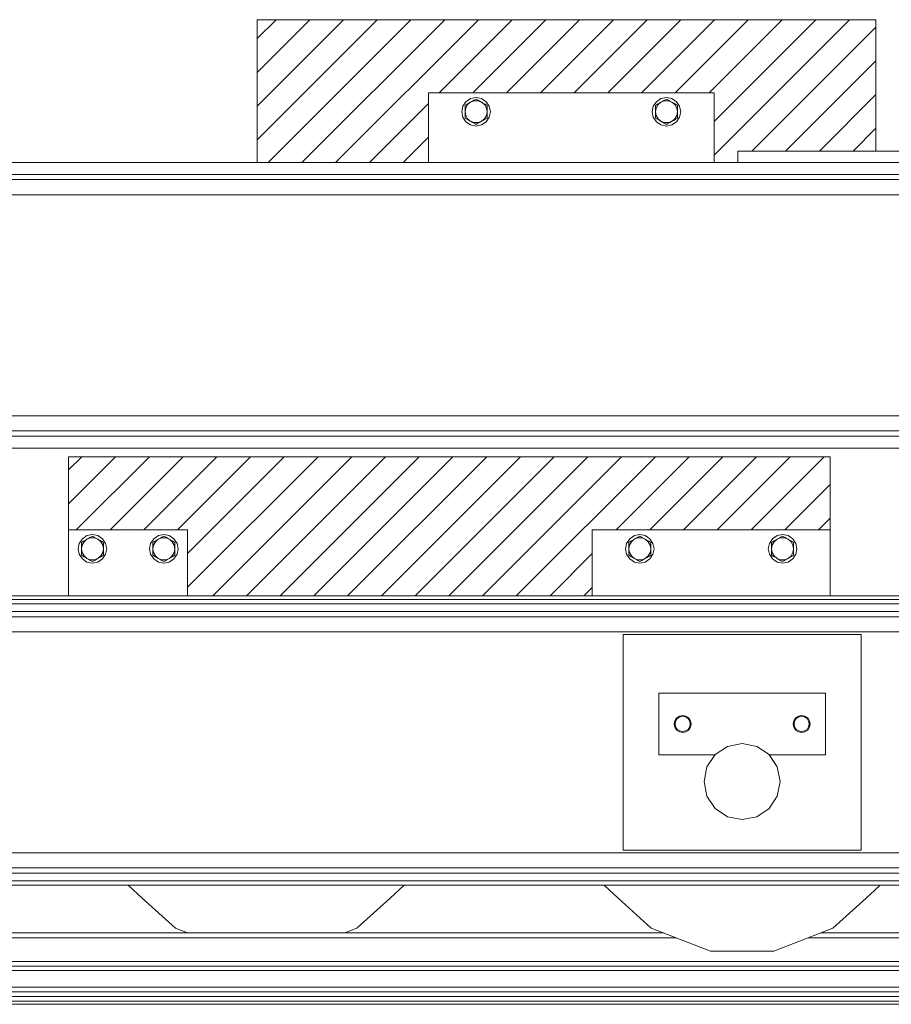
# Model space of a CAD drawing. Header units: millimetres. Extents: x 53056 to 116131, y -669674 to -625124.
# Tile 172 of 256: x 59014 to 59929, y -635887 to -634853. Entities that reach past the tile are written whole.
import ezdxf

# ---------------------------------------------------------------- set-up
doc = ezdxf.new("R2010")
doc.units = ezdxf.units.MM
doc.header["$MEASUREMENT"] = 0
doc.linetypes.add('DGN Style 1', pattern=[536.1990872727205, 0.8921781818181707, -535.3069090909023])
for name, color, linetype, lineweight in [('Main Cradle', 7, 'Continuous', 0), ('Main Cradle Blocks', 7, 'Continuous', 0), ('Main Cradle Rails', 7, 'Continuous', 0), ('Side Cradle Blocks', 7, 'Continuous', 0), ('Side Cradle Stbd', 7, 'Continuous', 0)]:
    doc.layers.add(name, color=color, linetype=linetype, lineweight=lineweight)

# ---------------------------------------------------------------- blocks, each defined once
blk = doc.blocks.new('*U55')
at = {"linetype": 'Continuous', "lineweight": 0}
h = blk.add_hatch(dxfattribs=at)
h.set_pattern_fill('HATCH', color=30, style=0, pattern_type=2)
h.set_pattern_definition([(45, (-24819.447932, 12482.812498), (-17.71895608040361, 17.71895608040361), [])])
h.paths.add_polyline_path([(-24825.61437234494, 12396.17580080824), (-24825.61437234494, 12408.1757699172), (-24680.75592507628, 12408.17580080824), (-24680.75592507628, 12546.1757699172), (-25330.75592507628, 12546.1757699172), (-25330.75592507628, 12396.1757699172), (-25150.75592507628, 12396.17580080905), (-25150.75592507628, 12469.45638980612), (-24850.75592507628, 12469.45638980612), (-24850.75592507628, 12396.1757699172)])
h = blk.add_hatch(dxfattribs=at)
h.set_pattern_fill('HATCH', color=30, style=0, pattern_type=2)
h.set_pattern_definition([(45, (-25116.579122, 12036.859559), (-17.71895608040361, 17.71895608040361), [])])
h.paths.add_polyline_path([(-24978.75592507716, 11940.97758303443), (-24978.75592507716, 12010.35817203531), (-24728.75592507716, 12010.35817203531), (-24728.75592507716, 12087.07755214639), (-25343.88767904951, 12087.07755214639), (-25528.75592507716, 12087.07755214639), (-25528.75592507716, 12010.35817203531), (-25403.75592507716, 12010.35817203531), (-25403.75592507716, 11940.97755214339), (-25343.88767904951, 11940.97755214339)])
at = {"color": 30, "linetype": 'Continuous', "lineweight": 0, "flags": 128}
for points in [[(-24825.61437234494, 12396.17580080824), (-24825.61437234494, 12408.1757699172), (-24680.75592507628, 12408.17580080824), (-24680.75592507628, 12546.1757699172), (-25330.75592507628, 12546.1757699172), (-25330.75592507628, 12396.1757699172), (-25150.75592507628, 12396.17580080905), (-25150.75592507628, 12469.45638980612), (-24850.75592507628, 12469.45638980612), (-24850.75592507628, 12396.1757699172), (-24825.61437234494, 12396.17580080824)], [(-24978.75592507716, 11940.97758303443), (-24978.75592507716, 12010.35817203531), (-24728.75592507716, 12010.35817203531), (-24728.75592507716, 12087.07755214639), (-25343.88767904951, 12087.07755214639), (-25528.75592507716, 12087.07755214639), (-25528.75592507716, 12010.35817203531), (-25403.75592507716, 12010.35817203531), (-25403.75592507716, 11940.97755214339), (-25343.88767904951, 11940.97755214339), (-24978.75592507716, 11940.97758303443)]]:
    blk.add_lwpolyline(points, close=True, dxfattribs=at)
at = {"layer": 'Main Cradle', "color": 7, "linetype": 'Continuous', "lineweight": 0}
for p, q in [((-25343.88767904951, 11937.07755214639), (-26643.8559250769, 11937.07755214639)), ((-26503.85230510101, 11940.97755214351), (-25343.88767904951, 11940.97755214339)), ((-25343.88767924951, 11940.97755214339), (-24638.6595141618, 11940.97755214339)), ((-24498.65592507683, 11937.07755214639), (-25343.88767924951, 11937.07755214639)), ((-24354.2759661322, 11919.05730642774), (-24839.22592507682, 11919.05730642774)), ((-24360.91651307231, 11924.48560870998), (-24754.56713735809, 11924.48560870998)), ((-24696.25590217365, 11900.30945071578), (-24946.25590217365, 11900.30944724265)), ((-24946.25590217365, 11900.30944724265), (-24946.25589902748, 11673.84921775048)), ((-24351.20595596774, 11903.10817468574), (-24839.22592507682, 11903.10817468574)), ((-24696.25589902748, 11673.84922122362), (-24696.25590217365, 11900.30945071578)), ((-24733.75587666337, 11838.87933550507), (-24908.75587666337, 11838.87933307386)), ((-24908.75587666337, 11838.87933307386), (-24908.75587576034, 11773.87933307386)), ((-24733.75587576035, 11773.87933550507), (-24733.75587666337, 11838.87933550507)), ((-24883.75585292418, 11815.3793395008), (-24887.20000380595, 11814.69425524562)), ((-24889.41271717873, 11800.72247642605), (-24891.14689922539, 11803.31786319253)), ((-24758.7559039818, 11797.37934039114), (-24762.20005488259, 11798.06442455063)), ((-24758.75591420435, 11798.37933249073), (-24761.81738167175, 11798.98829618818)), ((-24755.31175310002, 11798.06442464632), (-24758.7559039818, 11797.37934039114)), ((-24908.75587576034, 11773.87933307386), (-24849.8216971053, 11773.8793338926)), ((-24849.54033362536, 11774.16348829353), (-24849.82165936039, 11773.87933497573)), ((-24849.82165936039, 11773.87933497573), (-24849.82165936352, 11773.87933498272)), ((-24849.82166013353, 11773.8793340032), (-24849.82166015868, 11773.87933405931)), ((-24849.82166008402, 11773.8793338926), (-24849.82166013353, 11773.8793340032)), ((-24784.30076728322, 11761.18666968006), (-24792.97167135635, 11774.16359429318)), ((-24792.69023836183, 11773.87933577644), (-24792.69023835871, 11773.87933576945)), ((-24792.69023771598, 11773.87933485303), (-24792.69023766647, 11773.87933474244)), ((-24792.69023766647, 11773.87933474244), (-24792.69023764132, 11773.87933468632)), ((-24792.69020061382, 11773.87933468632), (-24733.75587576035, 11773.87933550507)), ((-24792.54559438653, 11773.6604999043), (-24785.0231241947, 11762.27954386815)), ((-24785.0231241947, 11762.27954386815), (-24784.30505989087, 11761.19316421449)), ((-24784.30506001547, 11761.19316449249), (-24784.33911946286, 11761.24469398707)), ((-24781.25592684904, 11745.87946510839), (-24784.30068331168, 11761.18648840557)), ((-24849.54017035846, 11717.59502757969), (-24836.5632851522, 11708.92415035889)), ((-24836.5632851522, 11708.92415035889), (-24821.2559478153, 11705.8793318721)), ((-24946.25589902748, 11673.84921775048), (-24696.25589902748, 11673.84922122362)), ((-24354.27596612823, 11655.09779786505), (-24839.22592507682, 11655.09779786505)), ((-25343.88767904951, 11637.07755214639), (-26643.8559250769, 11637.07755214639)), ((-24498.65592507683, 11637.07755214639), (-25343.88767924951, 11637.07755214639)), ((-24966.05362308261, 11637.07752125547), (-24965.85665198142, 11636.68194997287)), ((-24965.856601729, 11636.68189659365), (-24951.39858442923, 11623.50167268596)), ((-25225.86636613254, 11591.81999056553), (-25191.1132171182, 11623.50167288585)), ((-24951.39858464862, 11623.50167288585), (-24916.6454307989, 11591.8199879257)), ((-24725.86636613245, 11591.81999056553), (-24691.11321711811, 11623.50167288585)), ((-25238.61958961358, 11586.87936526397), (-25225.86636613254, 11591.81999056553)), ((-24787.96046108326, 11567.76460903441), (-24725.86636613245, 11591.81999056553))]:
    blk.add_line(p, q, dxfattribs=at)
at = {"layer": 'Main Cradle', "color": 7, "linetype": 'Continuous', "lineweight": 0, "flags": 128}
for points in [[(-25343.88767904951, 11932.46017458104), (-25571.25592507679, 11932.46017458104), (-25979.60031893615, 11932.46017458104), (-26387.9447127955, 11932.46017458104)], [(-24498.65592507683, 11932.46017458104), (-24754.56713735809, 11932.46017458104), (-25162.91153121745, 11932.46017458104), (-25343.88767924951, 11932.46017458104)], [(-25343.88767904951, 11919.05730642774), (-25815.26592507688, 11919.05730642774), (-26303.28592507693, 11919.05730642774), (-26788.23588402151, 11919.05730642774)], [(-25343.88767904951, 11924.48560870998), (-25571.25592507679, 11924.48560870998), (-25979.60031893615, 11924.48560870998), (-26387.9447127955, 11924.48560870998), (-26781.59533708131, 11924.48560870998)], [(-24754.56713735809, 11924.48560870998), (-25162.91153121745, 11924.48560870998), (-25343.88767924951, 11924.48560870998)], [(-24839.22592507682, 11919.05730642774), (-25327.24592507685, 11919.05730642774), (-25343.88767924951, 11919.05730642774)], [(-25343.88767904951, 11903.10817468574), (-25815.26592507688, 11903.10817468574), (-26303.28592507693, 11903.10817468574), (-26791.30589418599, 11903.10817468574)], [(-24839.22592507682, 11903.10817468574), (-25327.24592507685, 11903.10817468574), (-25343.88767924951, 11903.10817468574)], [(-24887.20000380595, 11814.69425524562), (-24890.11981391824, 11812.74330044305), (-24892.07076863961, 11809.82349027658), (-24892.75585279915, 11806.37933937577), (-24892.0707685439, 11802.93518849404), (-24890.11981374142, 11800.01537838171), (-24887.20000357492, 11798.0644236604), (-24887.20000357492, 11798.0644236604)], [(-24891.14689922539, 11803.31786319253), (-24891.75586300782, 11806.37933064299), (-24891.14689931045, 11809.44079811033), (-24889.4127173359, 11812.03618492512), (-24886.81733056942, 11813.77036697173), (-24883.75586311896, 11814.37933075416), (-24880.69439565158, 11813.77036705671), (-24878.09900883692, 11812.03618508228)], [(-24875.44093695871, 11802.93518872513), (-24875.44093695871, 11802.93518872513), (-24874.75585279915, 11806.37933962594), (-24875.4409370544, 11809.82349050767), (-24877.39189185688, 11812.74330062), (-24880.31170202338, 11814.69425534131), (-24883.75585292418, 11815.3793395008)], [(-24878.09900883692, 11812.03618508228), (-24878.09900883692, 11812.03618508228), (-24876.36482679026, 11809.44079831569), (-24875.75586300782, 11806.37933086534), (-24876.3648267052, 11803.31786339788), (-24876.3648267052, 11803.31786339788)], [(-24762.20005488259, 11798.06442455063), (-24762.20005488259, 11798.06442455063), (-24765.11986504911, 11800.01537927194), (-24767.07081985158, 11802.93518938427), (-24767.75590410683, 11806.37934026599), (-24767.07081994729, 11809.82349116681), (-24765.11986522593, 11812.74330133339), (-24762.20005511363, 11814.69425613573), (-24758.75590423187, 11815.37934039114), (-24755.31175333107, 11814.69425623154), (-24752.39194316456, 11812.74330151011), (-24750.44098836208, 11809.82349139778), (-24749.75590410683, 11806.37934051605), (-24750.44098826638, 11802.93518961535), (-24750.44098826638, 11802.93518961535)], [(-24761.81738167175, 11798.98829618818), (-24764.41276848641, 11800.72247816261), (-24766.14695053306, 11803.31786492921), (-24766.75591431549, 11806.37933237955), (-24766.14695061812, 11809.44079984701), (-24764.41276864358, 11812.03618666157), (-24761.81738187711, 11813.7703687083), (-24758.75591442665, 11814.37933249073), (-24755.69444695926, 11813.7703687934), (-24753.0990601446, 11812.03618681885)], [(-24753.0990601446, 11812.03618681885), (-24753.0990601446, 11812.03618681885), (-24751.36487809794, 11809.44080005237), (-24750.75591431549, 11806.37933260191), (-24751.36487801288, 11803.31786513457), (-24751.36487801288, 11803.31786513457)], [(-24887.20000357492, 11798.0644236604), (-24883.75585267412, 11797.3793395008), (-24880.31170179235, 11798.06442375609), (-24877.39189168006, 11800.01537855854), (-24875.44093695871, 11802.93518872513)], [(-24876.3648267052, 11803.31786339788), (-24878.09900867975, 11800.72247658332), (-24880.69439544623, 11798.9882945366), (-24883.75586289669, 11798.37933075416), (-24886.81733036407, 11798.9882944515)], [(-24751.36487801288, 11803.31786513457), (-24753.09905998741, 11800.72247831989), (-24755.69444675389, 11798.98829627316), (-24758.75591420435, 11798.37933249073)], [(-24750.44098826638, 11802.93518961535), (-24752.39194298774, 11800.01537944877), (-24755.31175310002, 11798.06442464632)], [(-24886.81733036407, 11798.9882944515), (-24886.81733036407, 11798.9882944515), (-24889.41271717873, 11800.72247642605)], [(-24805.94861158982, 11782.8345133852), (-24821.25594892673, 11785.8793318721), (-24836.56328617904, 11782.83451295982), (-24849.54022001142, 11774.16360272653), (-24858.21112988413, 11761.18666865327)], [(-24784.30417379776, 11761.19182349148), (-24792.69023835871, 11773.87933576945), (-24792.9716775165, 11774.16360351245), (-24805.94856272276, 11782.83448073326)], [(-24792.69023835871, 11773.87933576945), (-24792.97167761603, 11774.16360373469), (-24792.97167775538, 11774.16360382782)], [(-24858.21112988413, 11761.18666865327), (-24858.21112988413, 11761.18666865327), (-24861.25594837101, 11745.87933131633)], [(-24821.2559478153, 11705.8793318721), (-24805.94861056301, 11708.92415078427), (-24792.97167673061, 11717.59506101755), (-24784.30076685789, 11730.57199509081), (-24781.25594837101, 11745.87933242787), (-24784.30076728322, 11761.18666968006), (-24784.30092925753, 11761.18691473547)], [(-24861.25594837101, 11745.87933131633), (-24861.25594837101, 11745.87933131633), (-24858.2111294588, 11730.57199406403), (-24858.21112861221, 11730.57199279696)], [(-24784.30071851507, 11730.57199293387), (-24784.30071851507, 11730.57199293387), (-24781.25591493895, 11745.87925530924)], [(-24858.21112329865, 11730.57198484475), (-24849.54021922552, 11717.59506023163), (-24849.54021856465, 11717.59505979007)], [(-24792.97163512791, 11717.59505435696), (-24792.97162838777, 11717.59505886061), (-24784.30071851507, 11730.57199293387)], [(-25343.88767904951, 11671.04692960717), (-25815.26592507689, 11671.04692960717), (-26303.28592507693, 11671.04692960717)], [(-24351.20595596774, 11671.04692960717), (-24839.22592507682, 11671.04692960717), (-25327.24592507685, 11671.04692960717), (-25343.88767924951, 11671.04692960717)], [(-25343.88767904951, 11655.09779786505), (-25815.26592507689, 11655.09779786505), (-26303.28592507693, 11655.09779786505), (-26788.23588402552, 11655.09779786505)], [(-26387.94471280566, 11649.66949558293), (-25979.60031894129, 11649.66949558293), (-25571.25592507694, 11649.66949558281), (-25343.88767904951, 11649.66949558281)], [(-24839.22592507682, 11655.09779786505), (-25327.24592507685, 11655.09779786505), (-25343.88767924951, 11655.09779786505)], [(-25343.88767924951, 11649.66949558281), (-25162.91153121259, 11649.66949558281), (-24754.56713734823, 11649.66949558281), (-24360.91651304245, 11649.66949558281)], [(-26387.94471280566, 11641.69492971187), (-25979.60031894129, 11641.69492971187), (-25571.25592507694, 11641.69492971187), (-25343.88767904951, 11641.69492971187)], [(-25466.05357425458, 11637.07752125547), (-25465.85659625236, 11636.68193611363), (-25451.3985356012, 11623.50167268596)], [(-25343.88767924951, 11641.69492971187), (-25162.91153121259, 11641.69492971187), (-24754.56713734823, 11641.69492971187), (-24498.65592507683, 11641.69492971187)], [(-25191.11321733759, 11623.50167268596), (-25176.655153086, 11636.68194013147), (-25176.45817709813, 11637.07752125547)], [(-24966.05357425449, 11637.07752125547), (-24965.85659625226, 11636.68193611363), (-24951.3985356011, 11623.50167268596)], [(-24691.11321733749, 11623.50167268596), (-24676.65515308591, 11636.68194013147), (-24676.45817709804, 11637.07752125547)], [(-25451.3985358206, 11623.50167288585), (-25416.64538195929, 11591.81998791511), (-25403.89216426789, 11586.87936526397)], [(-24951.3985358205, 11623.50167288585), (-24916.6453819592, 11591.81998791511), (-24854.55128633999, 11567.76460810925)], [(-24854.55128633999, 11567.76460810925), (-24854.55128633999, 11567.76460810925), (-24787.96046108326, 11567.76460903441)]]:
    blk.add_lwpolyline(points, dxfattribs=at)
at = {"layer": 'Main Cradle Blocks', "color": 7, "linetype": 'Continuous', "lineweight": 0}
for p, q in [((-25343.88767904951, 12087.07755214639), (-25528.75592507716, 12087.07755214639)), ((-25528.75592507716, 12087.07755214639), (-25528.75592507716, 12010.3582115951)), ((-24728.75592507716, 12087.07755214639), (-25343.88767924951, 12087.07755214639)), ((-24728.75592507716, 12010.35820292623), (-24728.75592507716, 12087.07755214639)), ((-25528.75592507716, 11940.97758303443), (-25528.75592507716, 12010.35817203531)), ((-25528.75592507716, 12010.35817203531), (-25403.75592507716, 12010.35817203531)), ((-25403.75592507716, 12010.35817203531), (-25403.75592507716, 11940.97758303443)), ((-24978.75592507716, 12010.35817203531), (-24978.75592507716, 11940.97758303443)), ((-24728.75592507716, 12010.35817203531), (-24978.75592507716, 12010.35817203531)), ((-24728.75592507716, 12010.35817203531), (-24728.75592507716, 11940.97758303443)), ((-25515.33901485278, 11997.04567203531), (-25513.1809717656, 11998.29161879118)), ((-25513.18094322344, 11998.29163527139), (-25513.03899869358, 11998.37358698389)), ((-25509.54746996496, 12000.38942203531), (-25505.7911940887, 12001.76105100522)), ((-25509.49617656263, 12004.21636502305), (-25503.75592507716, 12005.35817203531)), ((-25505.89227378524, 12002.49975053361), (-25503.75592507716, 12003.73317203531)), ((-25503.75592507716, 12003.73317203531), (-25501.59788199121, 12002.48722527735)), ((-25501.59785344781, 12002.48720879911), (-25501.45590891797, 12002.40525708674)), ((-25497.96438018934, 12000.38942203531), (-25494.89837671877, 11997.82220618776)), ((-25494.30918400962, 11998.27909353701), (-25492.17283530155, 11997.04567203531)), ((-25438.20266614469, 11998.27909353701), (-25440.33901485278, 11997.04567203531)), ((-25434.54746996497, 12000.38942203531), (-25437.61347343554, 11997.82220618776)), ((-25430.91399670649, 12002.48720879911), (-25431.05594123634, 12002.40525708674)), ((-25428.75592507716, 12003.73317203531), (-25430.9139681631, 12002.48722527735)), ((-25423.01567359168, 12004.21636502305), (-25428.75592507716, 12005.35817203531)), ((-25426.61957636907, 12002.49975053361), (-25428.75592507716, 12003.73317203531)), ((-25422.96438018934, 12000.38942203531), (-25426.72065606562, 12001.76105100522)), ((-25419.33090693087, 11998.29163527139), (-25419.47285146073, 11998.37358698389)), ((-25417.17283530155, 11997.04567203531), (-25419.33087838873, 11998.29161879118)), ((-24940.33901485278, 11997.04567203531), (-24938.1809717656, 11998.29161879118)), ((-24938.18094322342, 11998.29163527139), (-24938.03899869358, 11998.37358698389)), ((-24934.54746996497, 12000.38942203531), (-24930.7911940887, 12001.76105100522)), ((-24934.49617656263, 12004.21636502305), (-24928.75592507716, 12005.35817203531)), ((-24930.89227378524, 12002.49975053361), (-24928.75592507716, 12003.73317203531)), ((-24928.75592507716, 12003.73317203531), (-24926.59788199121, 12002.48722527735)), ((-24926.59785344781, 12002.48720879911), (-24926.45590891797, 12002.40525708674)), ((-24922.96438018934, 12000.38942203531), (-24919.89837671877, 11997.82220618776)), ((-24919.30918400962, 11998.27909353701), (-24917.17283530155, 11997.04567203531)), ((-24788.20266614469, 11998.27909353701), (-24790.33901485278, 11997.04567203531)), ((-24784.54746996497, 12000.38942203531), (-24787.61347343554, 11997.82220618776)), ((-24780.91399670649, 12002.48720879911), (-24781.05594123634, 12002.40525708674)), ((-24778.75592507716, 12003.73317203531), (-24780.9139681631, 12002.48722527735)), ((-24773.01567359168, 12004.21636502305), (-24778.75592507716, 12005.35817203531)), ((-24776.61957636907, 12002.49975053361), (-24778.75592507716, 12003.73317203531)), ((-24772.96438018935, 12000.38942203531), (-24776.72065606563, 12001.76105100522)), ((-24769.33090693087, 11998.29163527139), (-24769.47285146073, 11998.37358698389)), ((-24767.17283530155, 11997.04567203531), (-24769.33087838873, 11998.29161879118)), ((-25515.33901485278, 11990.35817203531), (-25514.64874244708, 11994.29701685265)), ((-25515.33901485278, 11992.73225759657), (-25515.33901485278, 11990.35817203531)), ((-25492.17283530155, 11990.1272822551), (-25492.86310770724, 11986.41932721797)), ((-25492.17283530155, 11994.68896405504), (-25492.17283530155, 11997.04567203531)), ((-25440.33901485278, 11994.68896405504), (-25440.33901485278, 11997.04567203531)), ((-25440.33901485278, 11990.1272822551), (-25439.64874244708, 11986.41932721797)), ((-25417.17283530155, 11990.35817203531), (-25417.86310770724, 11994.29701685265)), ((-25417.17283530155, 11992.73225759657), (-25417.17283530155, 11990.35817203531)), ((-24940.33901485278, 11990.35817203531), (-24939.64874244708, 11994.29701685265)), ((-24940.33901485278, 11992.73225759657), (-24940.33901485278, 11990.35817203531)), ((-24917.17283530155, 11990.1272822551), (-24917.86310770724, 11986.41932721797)), ((-24917.17283530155, 11994.68896405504), (-24917.17283530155, 11997.04567203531)), ((-24790.33901485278, 11994.68896405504), (-24790.33901485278, 11997.04567203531)), ((-24790.33901485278, 11990.1272822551), (-24789.64874244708, 11986.41932721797)), ((-24767.17283530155, 11990.35817203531), (-24767.86310770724, 11994.29701685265)), ((-24767.17283530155, 11992.73225759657), (-24767.17283530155, 11990.35817203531)), ((-25515.33901485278, 11983.67067203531), (-25515.33901485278, 11985.3917636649)), ((-25515.33901485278, 11983.67067203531), (-25513.20266614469, 11982.43725053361)), ((-25513.20266614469, 11982.43725053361), (-25512.54726053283, 11982.05885192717)), ((-25509.54746996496, 11980.32692203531), (-25512.61347343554, 11982.89413788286)), ((-25512.54726053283, 11982.05885192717), (-25511.50540664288, 11981.45733730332)), ((-25509.54746996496, 11980.32692203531), (-25505.7911940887, 11978.9552930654)), ((-25505.91399670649, 11978.22913527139), (-25506.05594123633, 11978.31108698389)), ((-25503.75592507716, 11976.98317203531), (-25505.9139681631, 11978.22911879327)), ((-25501.61957636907, 11978.21659353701), (-25503.75592507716, 11976.98317203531)), ((-25494.33087838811, 11982.42472527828), (-25494.47285146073, 11982.34275708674)), ((-25494.47285146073, 11982.34275708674), (-25494.33087838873, 11982.42472527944)), ((-25494.33087838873, 11982.42472527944), (-25492.17283530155, 11983.67067203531)), ((-25492.17283530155, 11985.3917636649), (-25492.17283530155, 11983.67067203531)), ((-25440.33901485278, 11985.3917636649), (-25440.33901485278, 11983.67067203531)), ((-25440.33901485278, 11983.67067203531), (-25438.1809717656, 11982.42472527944)), ((-25438.1809717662, 11982.42472527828), (-25438.03899869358, 11982.34275708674)), ((-25438.03899869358, 11982.34275708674), (-25438.1809717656, 11982.42472527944)), ((-25430.89227378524, 11978.21659353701), (-25428.75592507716, 11976.98317203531)), ((-25428.75592507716, 11976.98317203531), (-25426.59788199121, 11978.22911879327)), ((-25422.96438018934, 11980.32692203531), (-25426.72065606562, 11978.9552930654)), ((-25426.59785344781, 11978.22913527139), (-25426.45590891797, 11978.31108698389)), ((-25422.96438018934, 11980.32692203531), (-25419.89837671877, 11982.89413788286)), ((-25419.30918400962, 11982.43725053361), (-25419.96458962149, 11982.05885192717)), ((-25419.30918400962, 11982.43725053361), (-25417.17283530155, 11983.67067203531)), ((-25417.17283530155, 11983.67067203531), (-25417.17283530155, 11985.3917636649)), ((-24940.33901485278, 11983.67067203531), (-24940.33901485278, 11985.3917636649)), ((-24940.33901485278, 11983.67067203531), (-24938.20266614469, 11982.43725053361)), ((-24938.20266614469, 11982.43725053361), (-24937.54726053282, 11982.05885192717)), ((-24934.54746996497, 11980.32692203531), (-24937.61347343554, 11982.89413788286)), ((-24934.54746996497, 11980.32692203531), (-24930.7911940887, 11978.9552930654)), ((-24930.91399670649, 11978.22913527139), (-24931.05594123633, 11978.31108698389)), ((-24928.75592507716, 11976.98317203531), (-24930.9139681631, 11978.22911879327)), ((-24926.61957636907, 11978.21659353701), (-24928.75592507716, 11976.98317203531)), ((-24919.3308783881, 11982.42472527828), (-24919.47285146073, 11982.34275708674)), ((-24919.47285146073, 11982.34275708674), (-24919.33087838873, 11982.42472527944)), ((-24919.33087838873, 11982.42472527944), (-24917.17283530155, 11983.67067203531)), ((-24917.17283530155, 11985.3917636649), (-24917.17283530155, 11983.67067203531)), ((-24790.33901485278, 11985.3917636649), (-24790.33901485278, 11983.67067203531)), ((-24790.33901485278, 11983.67067203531), (-24788.1809717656, 11982.42472527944)), ((-24788.18097176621, 11982.42472527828), (-24788.03899869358, 11982.34275708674)), ((-24788.03899869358, 11982.34275708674), (-24788.1809717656, 11982.42472527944)), ((-24788.03899869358, 11982.34275708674), (-24786.02373216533, 11981.17924241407)), ((-24780.89227378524, 11978.21659353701), (-24778.75592507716, 11976.98317203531)), ((-24778.75592507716, 11976.98317203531), (-24776.59788199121, 11978.22911879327)), ((-24772.96438018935, 11980.32692203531), (-24776.72065606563, 11978.9552930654)), ((-24776.59785344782, 11978.22913527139), (-24776.45590891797, 11978.31108698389)), ((-24772.96438018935, 11980.32692203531), (-24769.89837671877, 11982.89413788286)), ((-24769.30918400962, 11982.43725053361), (-24769.96458962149, 11982.05885192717)), ((-24769.30918400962, 11982.43725053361), (-24767.17283530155, 11983.67067203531)), ((-24767.17283530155, 11983.67067203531), (-24767.17283530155, 11985.3917636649))]:
    blk.add_line(p, q, dxfattribs=at)
at = {"layer": 'Main Cradle Blocks', "color": 7, "linetype": 'Continuous', "lineweight": 0, "flags": 128}
for points in [[(-25503.75592507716, 12005.35817203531), (-25498.01567359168, 12004.21636502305), (-25493.14932335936, 12000.96477375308), (-25489.89773208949, 11996.0984235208), (-25488.75592507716, 11990.35817203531), (-25489.89773208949, 11984.61792054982), (-25493.14932335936, 11979.75157031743), (-25498.01567359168, 11976.49997904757), (-25503.75592507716, 11975.35817203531), (-25509.49617656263, 11976.49997904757), (-25514.36252679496, 11979.75157031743), (-25517.61411806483, 11984.61792054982), (-25518.75592507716, 11990.35817203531), (-25517.61411806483, 11996.0984235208), (-25514.36252679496, 12000.96477375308), (-25509.49617656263, 12004.21636502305)], [(-25514.64874244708, 11994.29701685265), (-25512.61347343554, 11997.82220618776), (-25509.54746996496, 12000.38942203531)], [(-25513.1809717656, 11998.29161879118), (-25513.03899869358, 11998.37358698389), (-25511.02373216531, 11999.53710165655), (-25510.28929621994, 11999.9611284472)], [(-25510.28929621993, 11999.96112844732), (-25510.28929621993, 11999.96112844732), (-25509.54746996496, 12000.38942203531), (-25507.58953328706, 12001.51983730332), (-25506.54767939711, 12002.12135192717)], [(-25506.54767939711, 12002.12135192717), (-25506.54767939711, 12002.12135192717), (-25505.89227378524, 12002.49975053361)], [(-25505.7911940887, 12001.76105100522), (-25501.72065606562, 12001.76105100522), (-25497.96438018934, 12000.38942203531)], [(-25501.59788199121, 12002.48722527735), (-25501.45590891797, 12002.40525708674), (-25499.44064238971, 12001.24174241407)], [(-25499.44064238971, 12001.24174241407), (-25499.44064238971, 12001.24174241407), (-25498.70620644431, 12000.8177156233), (-25497.96438018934, 12000.38942203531), (-25496.00644351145, 11999.25900676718), (-25494.96458962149, 11998.65749214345)], [(-25494.96458962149, 11998.65749214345), (-25494.96458962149, 11998.65749214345), (-25494.30918400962, 11998.27909353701)], [(-25423.01567359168, 12004.21636502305), (-25418.14932335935, 12000.96477375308), (-25414.89773208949, 11996.0984235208), (-25413.75592507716, 11990.35817203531), (-25414.89773208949, 11984.61792054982), (-25418.14932335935, 11979.75157031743), (-25423.01567359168, 11976.49997904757), (-25428.75592507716, 11975.35817203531), (-25434.49617656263, 11976.49997904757), (-25439.36252679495, 11979.75157031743), (-25442.61411806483, 11984.61792054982), (-25443.75592507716, 11990.35817203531), (-25442.61411806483, 11996.0984235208), (-25439.36252679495, 12000.96477375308), (-25434.49617656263, 12004.21636502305), (-25428.75592507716, 12005.35817203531)], [(-25438.20266614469, 11998.27909353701), (-25437.54726053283, 11998.65749214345), (-25436.50540664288, 11999.25900676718)], [(-25436.50540664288, 11999.25900676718), (-25436.50540664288, 11999.25900676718), (-25434.54746996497, 12000.38942203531), (-25433.80564371, 12000.8177156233), (-25433.07120776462, 12001.24174241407), (-25431.05594123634, 12002.40525708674), (-25430.9139681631, 12002.48722527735)], [(-25434.54746996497, 12000.38942203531), (-25430.7911940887, 12001.76105100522), (-25426.72065606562, 12001.76105100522)], [(-25426.61957636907, 12002.49975053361), (-25425.9641707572, 12002.12135192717), (-25424.92231686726, 12001.51983730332)], [(-25424.92231686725, 12001.51983730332), (-25424.92231686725, 12001.51983730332), (-25422.96438018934, 12000.38942203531), (-25422.22255393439, 11999.96112844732), (-25421.488117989, 11999.53710165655), (-25419.47285146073, 11998.37358698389), (-25419.33087838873, 11998.29161879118)], [(-25422.96438018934, 12000.38942203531), (-25419.89837671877, 11997.82220618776), (-25417.86310770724, 11994.29701685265)], [(-24928.75592507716, 12005.35817203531), (-24923.01567359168, 12004.21636502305), (-24918.14932335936, 12000.96477375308), (-24914.89773208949, 11996.0984235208), (-24913.75592507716, 11990.35817203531), (-24914.89773208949, 11984.61792054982), (-24918.14932335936, 11979.75157031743), (-24923.01567359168, 11976.49997904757), (-24928.75592507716, 11975.35817203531), (-24934.49617656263, 11976.49997904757), (-24939.36252679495, 11979.75157031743), (-24942.61411806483, 11984.61792054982), (-24943.75592507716, 11990.35817203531), (-24942.61411806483, 11996.0984235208), (-24939.36252679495, 12000.96477375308), (-24934.49617656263, 12004.21636502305)], [(-24939.64874244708, 11994.29701685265), (-24937.61347343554, 11997.82220618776), (-24934.54746996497, 12000.38942203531)], [(-24938.1809717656, 11998.29161879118), (-24938.03899869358, 11998.37358698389), (-24936.02373216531, 11999.53710165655), (-24935.28929621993, 11999.96112844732), (-24934.54746996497, 12000.38942203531), (-24932.58953328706, 12001.51983730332), (-24931.5476793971, 12002.12135192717), (-24930.89227378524, 12002.49975053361)], [(-24930.7911940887, 12001.76105100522), (-24926.72065606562, 12001.76105100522), (-24922.96438018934, 12000.38942203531)], [(-24926.59788199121, 12002.48722527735), (-24926.45590891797, 12002.40525708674), (-24924.4406423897, 12001.24174241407), (-24923.70620644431, 12000.8177156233), (-24922.96438018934, 12000.38942203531), (-24921.00644351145, 11999.25900676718), (-24919.96458962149, 11998.65749214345), (-24919.30918400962, 11998.27909353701)], [(-24773.01567359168, 12004.21636502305), (-24768.14932335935, 12000.96477375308), (-24764.89773208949, 11996.0984235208), (-24763.75592507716, 11990.35817203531), (-24764.89773208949, 11984.61792054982), (-24768.14932335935, 11979.75157031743), (-24773.01567359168, 11976.49997904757), (-24778.75592507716, 11975.35817203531), (-24784.49617656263, 11976.49997904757), (-24789.36252679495, 11979.75157031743), (-24792.61411806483, 11984.61792054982), (-24793.75592507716, 11990.35817203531), (-24792.61411806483, 11996.0984235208), (-24789.36252679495, 12000.96477375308), (-24784.49617656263, 12004.21636502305), (-24778.75592507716, 12005.35817203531)], [(-24788.20266614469, 11998.27909353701), (-24787.54726053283, 11998.65749214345), (-24786.50540664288, 11999.25900676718), (-24784.54746996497, 12000.38942203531), (-24783.80564371, 12000.8177156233), (-24783.07120776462, 12001.24174241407), (-24781.05594123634, 12002.40525708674), (-24780.9139681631, 12002.48722527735)], [(-24784.54746996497, 12000.38942203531), (-24780.7911940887, 12001.76105100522), (-24776.72065606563, 12001.76105100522)], [(-24776.61957636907, 12002.49975053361), (-24775.9641707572, 12002.12135192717), (-24774.92231686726, 12001.51983730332), (-24772.96438018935, 12000.38942203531), (-24772.22255393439, 11999.96112844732), (-24771.488117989, 11999.53710165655), (-24769.47285146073, 11998.37358698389), (-24769.33087838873, 11998.29161879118)], [(-24772.96438018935, 12000.38942203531), (-24769.89837671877, 11997.82220618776), (-24767.86310770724, 11994.29701685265)], [(-25515.33901485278, 11997.04567203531), (-25515.33901485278, 11994.68896405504), (-25515.33901485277, 11994.5506673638), (-25515.33901485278, 11992.73225759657)], [(-25515.33901485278, 11985.3917636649), (-25515.33901485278, 11986.1495671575), (-25515.33901485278, 11987.77890698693), (-25515.33901485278, 11990.1272822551), (-25515.33901485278, 11990.35817203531)], [(-25512.61347343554, 11982.89413788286), (-25514.64874244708, 11986.41932721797), (-25515.33901485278, 11990.1272822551)], [(-25494.89837671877, 11997.82220618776), (-25492.86310770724, 11994.29701685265), (-25492.17283530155, 11990.35817203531)], [(-25492.17283530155, 11985.3917636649), (-25492.17283530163, 11986.14774867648), (-25492.17283530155, 11987.9344735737), (-25492.17283530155, 11990.1272822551), (-25492.17283530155, 11990.35817203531), (-25492.17283530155, 11992.37780137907), (-25492.17283530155, 11994.55140160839), (-25492.17283530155, 11994.68896405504)], [(-25440.33901485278, 11990.35817203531), (-25439.64874244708, 11994.29701685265), (-25437.61347343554, 11997.82220618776)], [(-25440.33901485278, 11994.68896405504), (-25440.33901485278, 11994.55140160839), (-25440.33901485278, 11992.37780137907), (-25440.33901485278, 11990.35817203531), (-25440.33901485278, 11990.1272822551), (-25440.33901485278, 11987.9344735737), (-25440.33901485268, 11986.14774867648), (-25440.33901485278, 11985.3917636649)], [(-25417.17283530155, 11990.1272822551), (-25417.86310770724, 11986.41932721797), (-25419.89837671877, 11982.89413788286)], [(-25417.17283530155, 11992.73225759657), (-25417.17283530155, 11994.5506673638), (-25417.17283530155, 11994.68896405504), (-25417.17283530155, 11997.04567203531)], [(-25417.17283530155, 11990.35817203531), (-25417.17283530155, 11990.1272822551), (-25417.17283530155, 11987.77890698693), (-25417.17283530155, 11986.1495671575), (-25417.17283530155, 11985.3917636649)], [(-24940.33901485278, 11997.04567203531), (-24940.33901485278, 11994.68896405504), (-24940.33901485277, 11994.5506673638), (-24940.33901485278, 11992.73225759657)], [(-24940.33901485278, 11985.3917636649), (-24940.33901485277, 11986.1495671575), (-24940.33901485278, 11987.77890698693), (-24940.33901485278, 11990.1272822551), (-24940.33901485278, 11990.35817203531)], [(-24937.61347343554, 11982.89413788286), (-24939.64874244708, 11986.41932721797), (-24940.33901485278, 11990.1272822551)], [(-24919.89837671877, 11997.82220618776), (-24917.86310770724, 11994.29701685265), (-24917.17283530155, 11990.35817203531)], [(-24917.17283530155, 11985.3917636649), (-24917.17283530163, 11986.14774867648), (-24917.17283530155, 11987.9344735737), (-24917.17283530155, 11990.1272822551), (-24917.17283530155, 11990.35817203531), (-24917.17283530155, 11992.37780137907), (-24917.17283530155, 11994.55140160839), (-24917.17283530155, 11994.68896405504)], [(-24790.33901485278, 11990.35817203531), (-24789.64874244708, 11994.29701685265), (-24787.61347343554, 11997.82220618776)], [(-24790.33901485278, 11994.68896405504), (-24790.33901485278, 11994.55140160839), (-24790.33901485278, 11992.37780137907), (-24790.33901485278, 11990.35817203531), (-24790.33901485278, 11990.1272822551), (-24790.33901485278, 11987.9344735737), (-24790.33901485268, 11986.14774867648), (-24790.33901485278, 11985.3917636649)], [(-24767.17283530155, 11990.1272822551), (-24767.86310770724, 11986.41932721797), (-24769.89837671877, 11982.89413788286)], [(-24767.17283530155, 11992.73225759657), (-24767.17283530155, 11994.5506673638), (-24767.17283530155, 11994.68896405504), (-24767.17283530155, 11997.04567203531)], [(-24767.17283530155, 11990.35817203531), (-24767.17283530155, 11990.1272822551), (-24767.17283530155, 11987.77890698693), (-24767.17283530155, 11986.1495671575), (-24767.17283530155, 11985.3917636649)], [(-25511.50540664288, 11981.45733730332), (-25511.50540664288, 11981.45733730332), (-25509.54746996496, 11980.32692203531), (-25508.80564371, 11979.89862844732), (-25508.07120776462, 11979.47460165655), (-25506.05594123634, 11978.31108698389), (-25505.9139681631, 11978.22911879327)], [(-25505.7911940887, 11978.9552930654), (-25501.72065606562, 11978.9552930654), (-25497.96438018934, 11980.32692203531)], [(-25501.61957636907, 11978.21659353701), (-25500.9641707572, 11978.59499214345), (-25499.92231686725, 11979.19650676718), (-25497.96438018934, 11980.32692203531), (-25497.59422257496, 11980.54063263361), (-25497.22255393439, 11980.7552156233), (-25496.488117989, 11981.17924241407), (-25494.47285146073, 11982.34275708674)], [(-25492.86310770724, 11986.41932721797), (-25494.89837671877, 11982.89413788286), (-25497.59422257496, 11980.54063263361)], [(-25434.91762757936, 11980.54063263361), (-25437.61347343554, 11982.89413788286), (-25439.64874244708, 11986.41932721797)], [(-25438.03899869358, 11982.34275708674), (-25436.02373216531, 11981.17924241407), (-25435.28929621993, 11980.7552156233), (-25434.91762757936, 11980.54063263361), (-25434.54746996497, 11980.32692203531), (-25432.58953328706, 11979.19650676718), (-25431.54767939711, 11978.59499214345)], [(-25434.54746996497, 11980.32692203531), (-25430.7911940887, 11978.9552930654), (-25426.72065606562, 11978.9552930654)], [(-25431.54767939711, 11978.59499214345), (-25431.54767939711, 11978.59499214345), (-25430.89227378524, 11978.21659353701)], [(-25426.59788199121, 11978.22911879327), (-25426.45590891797, 11978.31108698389), (-25424.4406423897, 11979.47460165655), (-25423.70620644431, 11979.89862844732), (-25422.96438018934, 11980.32692203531), (-25421.00644351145, 11981.45733730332), (-25419.96458962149, 11982.05885192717)], [(-24937.54726053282, 11982.05885192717), (-24936.50540664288, 11981.45733730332), (-24934.54746996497, 11980.32692203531), (-24933.80564371, 11979.89862844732), (-24933.07120776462, 11979.47460165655), (-24931.05594123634, 11978.31108698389), (-24930.9139681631, 11978.22911879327)], [(-24930.7911940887, 11978.9552930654), (-24926.72065606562, 11978.9552930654), (-24922.96438018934, 11980.32692203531)], [(-24926.61957636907, 11978.21659353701), (-24925.9641707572, 11978.59499214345), (-24924.92231686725, 11979.19650676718), (-24922.96438018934, 11980.32692203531), (-24922.59422257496, 11980.54063263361), (-24922.22255393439, 11980.7552156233), (-24921.488117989, 11981.17924241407), (-24919.47285146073, 11982.34275708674)], [(-24917.86310770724, 11986.41932721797), (-24919.89837671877, 11982.89413788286), (-24922.59422257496, 11980.54063263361)], [(-24784.91762757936, 11980.54063263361), (-24787.61347343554, 11982.89413788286), (-24789.64874244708, 11986.41932721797)], [(-24786.02373216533, 11981.17924241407), (-24786.02373216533, 11981.17924241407), (-24785.28929621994, 11980.7552156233), (-24784.91762757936, 11980.54063263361), (-24784.54746996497, 11980.32692203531)], [(-24784.54746996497, 11980.32692203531), (-24784.54746996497, 11980.32692203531), (-24782.58953328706, 11979.19650676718), (-24781.54767939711, 11978.59499214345), (-24780.89227378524, 11978.21659353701)], [(-24784.54746996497, 11980.32692203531), (-24780.7911940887, 11978.9552930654), (-24776.72065606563, 11978.9552930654)], [(-24776.59788199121, 11978.22911879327), (-24776.45590891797, 11978.31108698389), (-24774.44064238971, 11979.47460165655)], [(-24774.44064238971, 11979.47460165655), (-24774.44064238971, 11979.47460165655), (-24773.70620644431, 11979.89862844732), (-24772.96438018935, 11980.32692203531), (-24771.00644351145, 11981.45733730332), (-24769.96458962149, 11982.05885192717)]]:
    blk.add_lwpolyline(points, dxfattribs=at)
at = {"layer": 'Main Cradle Rails', "color": 7, "linetype": 'Continuous', "lineweight": 0}
for p, q in [((-26238.61958383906, 11586.87933437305), (-25343.88767904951, 11586.87933437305)), ((-25343.88767924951, 11586.87933437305), (-24903.89217004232, 11586.87933437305)), ((-24738.61958383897, 11586.87933437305), (-23953.89221887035, 11586.87933437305)), ((-26251.52607107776, 11581.87933437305), (-25343.88767904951, 11581.87933437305)), ((-25343.88767924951, 11581.87933437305), (-24890.985681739, 11581.87933437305)), ((-24751.52607107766, 11581.87933437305), (-23940.98573056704, 11581.87933437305)), ((-29625.58300908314, 11556.8793343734), (-25343.88767904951, 11556.8793343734)), ((-25343.88767924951, 11556.8793343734), (-17845.06221408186, 11556.8793343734)), ((-25343.88767904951, 11551.88130860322), (-29625.58300908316, 11551.88130860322)), ((-29625.58300908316, 11547.51183737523), (-25343.88767904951, 11547.51183737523)), ((-17845.06221408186, 11551.88130860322), (-25343.88767924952, 11551.88130860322)), ((-25343.88767924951, 11547.51183737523), (-17845.06221408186, 11547.51183737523)), ((-29625.58300908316, 11529.81900909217), (-25343.88767904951, 11529.81900909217)), ((-29625.58300908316, 11524.83397804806), (-25343.88767904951, 11524.83397804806)), ((-25343.88767924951, 11529.81900909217), (-17845.06221408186, 11529.81900909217)), ((-25343.88767924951, 11524.83397804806), (-17845.06221408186, 11524.83397804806)), ((-29625.58300908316, 11520.23712008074), (-25343.88767904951, 11520.23712008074)), ((-29625.58300908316, 11515.25208903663), (-25343.88767904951, 11515.25208903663)), ((-29625.58300908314, 11511.8793343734), (-25343.88767904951, 11511.8793343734)), ((-25343.88767924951, 11520.23712008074), (-17845.06221408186, 11520.23712008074)), ((-25343.88767924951, 11515.25208903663), (-17845.06221408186, 11515.25208903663)), ((-25343.88767924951, 11511.8793343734), (-17845.06221408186, 11511.8793343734))]:
    blk.add_line(p, q, dxfattribs=at)
at = {"layer": 'Side Cradle Blocks', "color": 7, "linetype": 'Continuous', "lineweight": 0}
for p, q in [((-25330.75592507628, 12546.1757699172), (-25330.75592507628, 12396.1758008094)), ((-25330.75592507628, 12546.1757699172), (-24680.75592507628, 12546.1757699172)), ((-24680.75592507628, 12546.1757699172), (-24680.75592507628, 12408.17580080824)), ((-25150.75592507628, 12469.45638980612), (-25150.75592507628, 12396.17580080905)), ((-24850.75592507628, 12469.45638980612), (-25150.75592507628, 12469.45638980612)), ((-25095.01567359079, 12463.31458279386), (-25100.75592507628, 12464.45638980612)), ((-24906.49617656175, 12463.31458279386), (-24900.75592507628, 12464.45638980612)), ((-24850.75592507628, 12396.17580080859), (-24850.75592507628, 12469.45638980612)), ((-25110.2026661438, 12457.37731130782), (-25112.3390148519, 12456.14388980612)), ((-25112.3390148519, 12453.78718182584), (-25112.3390148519, 12456.14388980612)), ((-25106.54746996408, 12459.48763980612), (-25109.61347343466, 12456.92042395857)), ((-25102.91399670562, 12461.58542656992), (-25103.0559412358, 12461.50347485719)), ((-25100.75592507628, 12462.83138980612), (-25102.91396816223, 12461.58544304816)), ((-25098.61957636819, 12461.59796830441), (-25100.75592507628, 12462.83138980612)), ((-25094.96438018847, 12459.48763980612), (-25098.72065606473, 12460.85926877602)), ((-25091.33090692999, 12457.3898530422), (-25091.47285146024, 12457.47180475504)), ((-25089.17283530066, 12456.14388980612), (-25091.33087838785, 12457.38983656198)), ((-25089.17283530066, 12449.45638980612), (-25089.86310770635, 12453.39523462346)), ((-24912.33901485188, 12456.14388980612), (-24910.1809717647, 12457.38983656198)), ((-24912.33901485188, 12449.45638980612), (-24911.6487424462, 12453.39523462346)), ((-24910.18094322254, 12457.3898530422), (-24910.0389986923, 12457.47180475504)), ((-24906.54746996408, 12459.48763980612), (-24902.79119408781, 12460.85926877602)), ((-24902.89227378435, 12461.59796830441), (-24900.75592507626, 12462.83138980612)), ((-24900.75592507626, 12462.83138980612), (-24898.59788199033, 12461.58544304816)), ((-24898.59785344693, 12461.58542656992), (-24898.45590891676, 12461.50347485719)), ((-24894.96438018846, 12459.48763980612), (-24891.89837671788, 12456.92042395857)), ((-24891.30918400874, 12457.37731130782), (-24889.17283530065, 12456.14388980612)), ((-24889.17283530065, 12453.78718182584), (-24889.17283530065, 12456.14388980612)), ((-25112.3390148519, 12449.2255000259), (-25111.6487424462, 12445.51754498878)), ((-25112.3390148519, 12444.4899814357), (-25112.3390148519, 12442.76888980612)), ((-25112.3390148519, 12442.76888980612), (-25110.18097176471, 12441.52294305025)), ((-25091.30918400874, 12441.53546830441), (-25089.17283530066, 12442.76888980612)), ((-25089.17283530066, 12451.83047536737), (-25089.17283530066, 12449.45638980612)), ((-25089.17283530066, 12442.76888980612), (-25089.17283530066, 12444.4899814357)), ((-24912.33901485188, 12451.83047536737), (-24912.33901485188, 12449.45638980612)), ((-24912.3390148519, 12442.76888980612), (-24912.33901485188, 12444.4899814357)), ((-24912.3390148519, 12442.76888980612), (-24910.2026661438, 12441.53546830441)), ((-24891.33087838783, 12441.52294305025), (-24889.17283530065, 12442.76888980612)), ((-24889.17283530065, 12449.2255000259), (-24889.86310770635, 12445.51754498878)), ((-24889.17283530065, 12444.4899814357), (-24889.17283530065, 12442.76888980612)), ((-25110.18097176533, 12441.5229430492), (-25110.0389986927, 12441.44097485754)), ((-25110.0389986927, 12441.44097485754), (-25110.18097176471, 12441.52294305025)), ((-25110.0389986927, 12441.44097485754), (-25108.02373216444, 12440.27746018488)), ((-25102.89227378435, 12437.31481130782), (-25100.75592507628, 12436.08138980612)), ((-25100.75592507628, 12436.08138980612), (-25098.59788199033, 12437.32733656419)), ((-25094.96438018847, 12439.42513980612), (-25098.72065606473, 12438.05351083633)), ((-25098.59785344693, 12437.3273530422), (-25098.45590891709, 12437.40930475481)), ((-25094.96438018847, 12439.42513980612), (-25091.89837671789, 12441.99235565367)), ((-25091.30918400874, 12441.53546830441), (-25091.96458962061, 12441.15706969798)), ((-24910.2026661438, 12441.53546830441), (-24909.54726053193, 12441.15706969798)), ((-24906.54746996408, 12439.42513980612), (-24909.61347343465, 12441.99235565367)), ((-24906.54746996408, 12439.42513980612), (-24902.79119408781, 12438.05351083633)), ((-24902.91399670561, 12437.3273530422), (-24903.05594123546, 12437.40930475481)), ((-24900.75592507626, 12436.08138980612), (-24902.91396816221, 12437.32733656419)), ((-24898.61957636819, 12437.31481130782), (-24900.75592507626, 12436.08138980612)), ((-24891.33087838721, 12441.5229430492), (-24891.47285145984, 12441.44097485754)), ((-24891.47285145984, 12441.44097485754), (-24891.33087838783, 12441.52294305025))]:
    blk.add_line(p, q, dxfattribs=at)
at = {"layer": 'Side Cradle Blocks', "color": 7, "linetype": 'Continuous', "lineweight": 0, "flags": 128}
for points in [[(-25095.01567359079, 12463.31458279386), (-25090.14932335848, 12460.06299152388), (-25086.8977320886, 12455.19664129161), (-25085.75592507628, 12449.45638980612), (-25086.8977320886, 12443.71613832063), (-25090.14932335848, 12438.84978808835), (-25095.01567359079, 12435.59819681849), (-25100.75592507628, 12434.45638980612), (-25106.49617656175, 12435.59819681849), (-25111.36252679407, 12438.84978808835), (-25114.61411806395, 12443.71613832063), (-25115.75592507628, 12449.45638980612), (-25114.61411806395, 12455.19664129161), (-25111.36252679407, 12460.06299152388), (-25106.49617656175, 12463.31458279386), (-25100.75592507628, 12464.45638980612)], [(-24900.75592507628, 12464.45638980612), (-24895.01567359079, 12463.31458279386), (-24890.14932335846, 12460.06299152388), (-24886.8977320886, 12455.19664129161), (-24885.75592507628, 12449.45638980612), (-24886.8977320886, 12443.71613832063), (-24890.14932335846, 12438.84978808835), (-24895.01567359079, 12435.59819681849), (-24900.75592507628, 12434.45638980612), (-24906.49617656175, 12435.59819681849), (-24911.36252679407, 12438.84978808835), (-24914.61411806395, 12443.71613832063), (-24915.75592507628, 12449.45638980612), (-24914.61411806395, 12455.19664129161), (-24911.36252679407, 12460.06299152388), (-24906.49617656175, 12463.31458279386)], [(-25112.3390148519, 12449.45638980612), (-25111.6487424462, 12453.39523462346), (-25109.61347343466, 12456.92042395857)], [(-25112.3390148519, 12453.78718182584), (-25112.3390148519, 12453.6496193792), (-25112.3390148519, 12451.47601914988), (-25112.3390148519, 12449.45638980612), (-25112.3390148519, 12449.2255000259), (-25112.3390148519, 12447.03269134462), (-25112.3390148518, 12445.24596644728), (-25112.3390148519, 12444.4899814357)], [(-25110.2026661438, 12457.37731130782), (-25109.54726053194, 12457.75570991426), (-25108.50540664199, 12458.35722453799), (-25106.54746996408, 12459.48763980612), (-25105.80564370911, 12459.91593339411), (-25105.07120776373, 12460.33996018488), (-25103.05594123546, 12461.50347485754), (-25102.91396816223, 12461.58544304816)], [(-25106.54746996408, 12459.48763980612), (-25102.79119408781, 12460.85926877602), (-25098.72065606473, 12460.85926877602)], [(-25098.61957636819, 12461.59796830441), (-25097.96417075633, 12461.21956969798), (-25096.92231686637, 12460.61805507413), (-25094.96438018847, 12459.48763980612), (-25094.2225539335, 12459.05934621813), (-25093.48811798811, 12458.63531942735), (-25091.47285145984, 12457.47180475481), (-25091.33087838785, 12457.38983656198)], [(-25094.96438018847, 12459.48763980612), (-25091.89837671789, 12456.92042395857), (-25089.86310770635, 12453.39523462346)], [(-25089.17283530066, 12451.83047536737), (-25089.17283530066, 12453.64888513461), (-25089.17283530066, 12453.78718182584), (-25089.17283530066, 12456.14388980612)], [(-24912.33901485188, 12456.14388980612), (-24912.33901485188, 12453.78718182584), (-24912.33901485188, 12453.64888513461), (-24912.33901485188, 12451.83047536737)], [(-24911.6487424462, 12453.39523462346), (-24909.61347343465, 12456.92042395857), (-24906.54746996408, 12459.48763980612)], [(-24910.1809717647, 12457.38983656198), (-24910.0389986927, 12457.47180475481), (-24908.02373216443, 12458.63531942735), (-24907.28929621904, 12459.05934621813)], [(-24907.28929621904, 12459.05934621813), (-24907.28929621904, 12459.05934621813), (-24906.54746996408, 12459.48763980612), (-24904.58953328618, 12460.61805507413), (-24903.54767939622, 12461.21956969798), (-24902.89227378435, 12461.59796830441)], [(-24902.79119408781, 12460.85926877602), (-24898.72065606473, 12460.85926877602), (-24894.96438018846, 12459.48763980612)], [(-24898.59788199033, 12461.58544304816), (-24898.45590891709, 12461.50347485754), (-24896.44064238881, 12460.33996018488), (-24895.70620644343, 12459.91593339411), (-24894.96438018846, 12459.48763980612), (-24893.00644351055, 12458.35722453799), (-24891.9645896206, 12457.75570991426), (-24891.30918400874, 12457.37731130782)], [(-24891.89837671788, 12456.92042395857), (-24889.86310770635, 12453.39523462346), (-24889.17283530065, 12449.45638980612)], [(-24889.17283530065, 12444.4899814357), (-24889.17283530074, 12445.24596644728), (-24889.17283530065, 12447.03269134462), (-24889.17283530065, 12449.2255000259), (-24889.17283530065, 12449.45638980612), (-24889.17283530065, 12451.47601914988), (-24889.17283530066, 12453.6496193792), (-24889.17283530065, 12453.78718182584)], [(-25106.91762757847, 12439.63885040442), (-25109.61347343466, 12441.99235565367), (-25111.6487424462, 12445.51754498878)], [(-25089.17283530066, 12449.2255000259), (-25089.86310770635, 12445.51754498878), (-25091.89837671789, 12441.99235565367)], [(-25089.17283530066, 12449.45638980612), (-25089.17283530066, 12449.2255000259), (-25089.17283530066, 12446.87712475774), (-25089.17283530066, 12445.24778492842), (-25089.17283530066, 12444.4899814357)], [(-24912.33901485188, 12444.4899814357), (-24912.33901485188, 12445.24778492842), (-24912.33901485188, 12446.87712475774), (-24912.33901485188, 12449.2255000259), (-24912.33901485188, 12449.45638980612)], [(-24909.61347343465, 12441.99235565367), (-24911.6487424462, 12445.51754498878), (-24912.33901485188, 12449.2255000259)], [(-24889.86310770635, 12445.51754498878), (-24891.89837671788, 12441.99235565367), (-24894.59422257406, 12439.63885040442)], [(-25108.02373216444, 12440.27746018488), (-25108.02373216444, 12440.27746018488), (-25107.28929621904, 12439.85343339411), (-25106.91762757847, 12439.63885040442), (-25106.54746996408, 12439.42513980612), (-25104.58953328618, 12438.29472453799), (-25103.54767939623, 12437.69320991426), (-25102.89227378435, 12437.31481130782)], [(-25106.54746996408, 12439.42513980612), (-25102.79119408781, 12438.05351083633), (-25098.72065606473, 12438.05351083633)], [(-25098.59788199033, 12437.32733656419), (-25098.45590891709, 12437.40930475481), (-25096.44064238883, 12438.57281942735), (-25095.70620644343, 12438.99684621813), (-25094.96438018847, 12439.42513980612), (-25093.00644351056, 12440.55555507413), (-25091.96458962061, 12441.15706969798)], [(-24909.54726053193, 12441.15706969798), (-24908.50540664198, 12440.55555507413), (-24906.54746996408, 12439.42513980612), (-24905.80564370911, 12438.99684621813), (-24905.07120776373, 12438.57281942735), (-24903.05594123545, 12437.40930475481), (-24902.91396816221, 12437.32733656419)], [(-24902.79119408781, 12438.05351083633), (-24898.72065606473, 12438.05351083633), (-24894.96438018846, 12439.42513980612)], [(-24898.61957636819, 12437.31481130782), (-24897.96417075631, 12437.69320991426), (-24896.92231686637, 12438.29472453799), (-24894.96438018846, 12439.42513980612), (-24894.59422257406, 12439.63885040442), (-24894.22255393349, 12439.85343339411), (-24893.48811798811, 12440.27746018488), (-24891.47285145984, 12441.44097485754)]]:
    blk.add_lwpolyline(points, dxfattribs=at)
at = {"layer": 'Side Cradle Stbd', "color": 7, "linetype": 'Continuous', "lineweight": 0}
for p, q in [((-24825.61437234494, 12408.1757699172), (-24825.61437234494, 12396.17580080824)), ((-26804.11437234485, 12396.1757699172), (-25343.88767904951, 12396.1757699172)), ((-25343.88767924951, 12396.1757699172), (-24354.39747780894, 12396.1757699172)), ((-26804.11437234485, 12383.5838264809), (-25343.88767904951, 12383.5838264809)), ((-25343.88767924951, 12383.58382648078), (-24354.39747780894, 12383.58382648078)), ((-26679.11434145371, 12378.15552419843), (-25343.88767904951, 12378.15552419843)), ((-25343.88767924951, 12378.15552419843), (-24479.39750869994, 12378.15552419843)), ((-26804.11437234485, 12362.20639245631), (-25343.88767904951, 12362.20639245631)), ((-25343.88767924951, 12362.20639245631), (-24354.39747780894, 12362.20639245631)), ((-26804.11437234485, 12130.14514737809), (-25343.88767904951, 12130.14514737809)), ((-25343.88767924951, 12130.14514737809), (-24354.39747780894, 12130.14514737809)), ((-26679.11434145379, 12114.19601563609), (-25343.88767904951, 12114.19601563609)), ((-25343.88767924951, 12114.19601563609), (-24479.39750870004, 12114.19601563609)), ((-26804.11437234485, 12108.76771335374), (-25343.88767904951, 12108.76771335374)), ((-25343.88767924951, 12108.76771335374), (-24354.39747780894, 12108.76771335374)), ((-26804.11437234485, 12096.1757699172), (-25343.88767904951, 12096.1757699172)), ((-25343.88767924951, 12096.1757699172), (-24354.39747780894, 12096.1757699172))]:
    blk.add_line(p, q, dxfattribs=at)
at = {"layer": 'Side Cradle Stbd', "color": 7, "linetype": 'Continuous', "lineweight": 0, "flags": 128}
blk.add_lwpolyline([(-24825.61437234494, 12408.1757699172), (-24525.61437234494, 12408.1757699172), (-24525.61437234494, 12408.1757699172)], dxfattribs=at)

msp = doc.modelspace()

# ---------------------------------------------------------------- block references
at = {"color": 7, "linetype": 'DGN Style 1', "lineweight": 0}
msp.add_blockref('*U55', (84593.95000000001, -647399.3500000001), dxfattribs=at)

doc.saveas('drawing.dxf')
